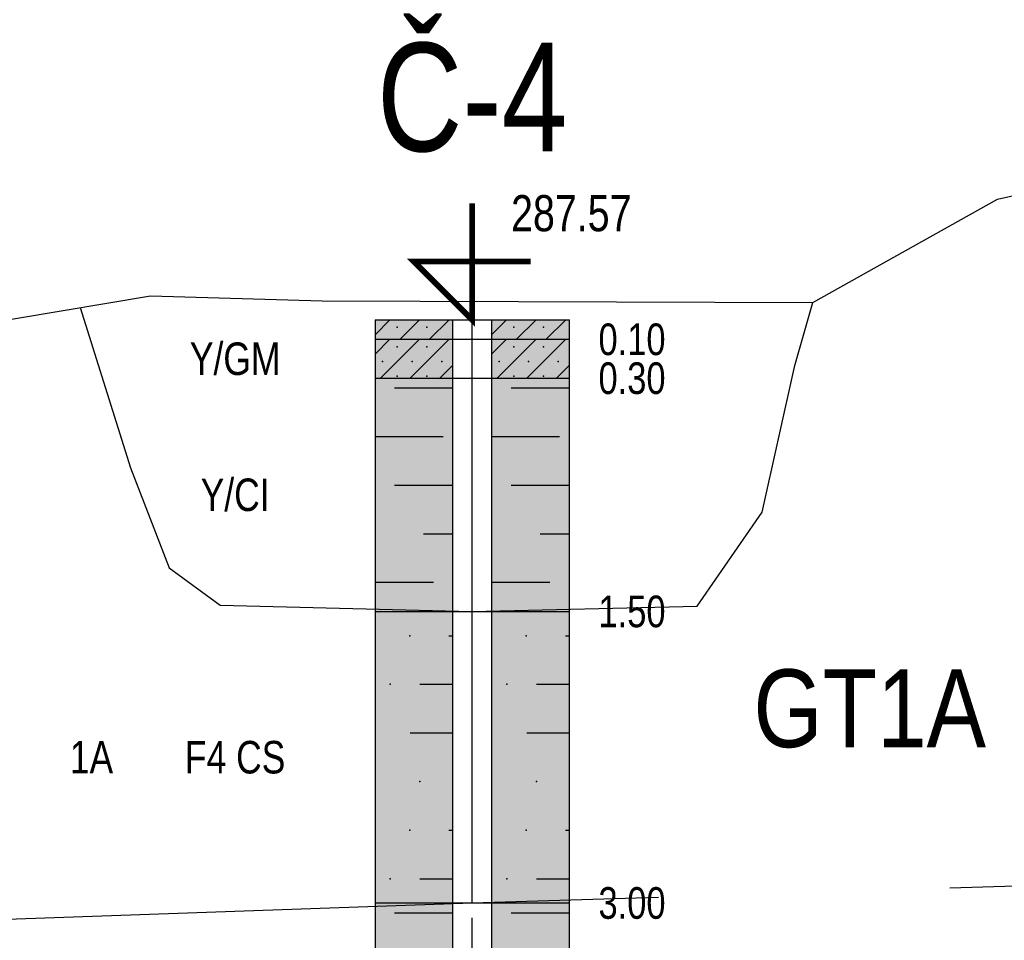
# Model space of a CAD drawing. Header units: metres. Extents: x -4.6 to 57.4, y 270.2 to 298.9.
# Tile 10 of 21: x 21.7 to 26.8, y 284.4 to 289.1. Entities that reach past the tile are written whole.
import ezdxf
from ezdxf.enums import TextEntityAlignment as Align

# ---------------------------------------------------------------- set-up
doc = ezdxf.new("R2010")
doc.units = ezdxf.units.M
for name, pattern in [('ACAD_ISO02W100', [15, 12, -3]), ('ACAD_ISO03W100', [30, 12, -18]), ('DASH-DOT', [3.556, 1.524, -1.016, 0, -1.016]), ('SOLID', [0])]:
    doc.linetypes.add(name, pattern=pattern)
for name, color, linetype in [('_GTC_geotypy', 6, 'Continuous'), ('_GTC_rozhrani_geotypu', 254, 'ACAD_ISO02W100'), ('_GTC_rozhraní_antropogeniho_pokryvu', 241, 'ACAD_ISO03W100'), ('_sonda_C-4', 6, 'SOLID'), ('PR-Teren', 92, 'Continuous')]:
    doc.layers.add(name, color=color, linetype=linetype)
doc.styles.add('_GTC_symboly_ArialN', font='ARIALN.TTF')
doc.styles.add('ARIAL', font='arial.ttf', dxfattribs={"width": 0.9})

msp = doc.modelspace()

# ---------------------------------------------------------------- linework, layer by layer
at = {"layer": '_GTC_rozhrani_geotypu', "ltscale": 0.5, "flags": 128}
msp.add_lwpolyline([(19.0186, 284.3942), (24.0563, 284.57), (29.2377, 284.7332), (33.2053, 284.7627)], dxfattribs=at)
at = {"layer": '_GTC_rozhraní_antropogeniho_pokryvu', "ltscale": 0.5, "flags": 128}
msp.add_lwpolyline([(22.0386, 287.6332), (22.2983, 286.8085), (22.4959, 286.2938), (22.7593, 286.1022), (24.0563, 286.07), (25.2141, 286.0962), (25.5494, 286.5811), (25.717, 287.3353), (25.8097, 287.6589)], dxfattribs=at)
at = {"layer": '_sonda_C-4', "color": 7, "linetype": 'SOLID', "const_width": 0.03}
msp.add_lwpolyline([(24.0563, 288.17), (24.0563, 287.57), (23.7563, 287.87), (24.3563, 287.87)], dxfattribs=at)
at = {"layer": '_sonda_C-4', "color": 7, "linetype": 'SOLID'}
for points in [[(23.5563, 287.4938), (23.6325, 287.57)], [(23.5563, 287.4938), (23.6325, 287.57)], [(23.5563, 287.57), (23.5563, 287.47)], [(23.5563, 287.57), (23.9563, 287.57)], [(23.5563, 287.57), (23.9563, 287.57)], [(23.6849, 287.47), (23.7849, 287.57)], [(23.6849, 287.47), (23.7849, 287.57)], [(23.8373, 287.47), (23.9373, 287.57)], [(23.8373, 287.47), (23.9373, 287.57)], [(23.9563, 287.47), (23.9563, 287.57)], [(23.9563, 287.57), (24.1563, 287.57)], [(23.9563, 287.57), (24.1563, 287.57)], [(24.1563, 287.4938), (24.2325, 287.57)], [(24.1563, 287.4938), (24.2325, 287.57)], [(24.1563, 287.57), (24.1563, 287.47)], [(24.1563, 287.57), (24.5563, 287.57)], [(24.1563, 287.57), (24.5563, 287.57)], [(24.2849, 287.47), (24.3849, 287.57)], [(24.2849, 287.47), (24.3849, 287.57)], [(24.4373, 287.47), (24.5373, 287.57)], [(24.4373, 287.47), (24.5373, 287.57)], [(24.5563, 287.47), (24.5563, 287.57)], [(23.5563, 287.47), (23.9563, 287.47)], [(23.5563, 287.3938), (23.6325, 287.47)], [(23.5563, 287.3938), (23.6325, 287.47)], [(23.5563, 287.47), (23.5563, 287.27)], [(23.5563, 287.47), (23.9563, 287.47)], [(23.5849, 287.27), (23.7849, 287.47)], [(23.5849, 287.27), (23.7849, 287.47)], [(23.7373, 287.27), (23.9373, 287.47)], [(23.7373, 287.27), (23.9373, 287.47)], [(23.9563, 287.27), (23.9563, 287.47)], [(23.9563, 287.47), (24.1563, 287.47)], [(23.9563, 287.47), (24.1563, 287.47)], [(24.1563, 287.47), (24.5563, 287.47)], [(24.1563, 287.3938), (24.2325, 287.47)], [(24.1563, 287.3938), (24.2325, 287.47)], [(24.1563, 287.47), (24.1563, 287.27)], [(24.1563, 287.47), (24.5563, 287.47)], [(24.1849, 287.27), (24.3849, 287.47)], [(24.1849, 287.27), (24.3849, 287.47)], [(24.3373, 287.27), (24.5373, 287.47)], [(24.3373, 287.27), (24.5373, 287.47)], [(24.5563, 287.27), (24.5563, 287.47)], [(23.8897, 287.27), (23.9563, 287.3366)], [(23.8897, 287.27), (23.9563, 287.3366)], [(24.4897, 287.27), (24.5563, 287.3366)], [(24.4897, 287.27), (24.5563, 287.3366)], [(23.5563, 287.27), (23.9563, 287.27)], [(23.5563, 287.27), (23.5563, 286.07)], [(23.5563, 287.27), (23.9563, 287.27)], [(23.9563, 286.07), (23.9563, 287.27)], [(23.9563, 287.27), (24.1563, 287.27)], [(23.9563, 287.27), (24.1563, 287.27)], [(24.1563, 287.27), (24.5563, 287.27)], [(24.1563, 287.27), (24.1563, 286.07)], [(24.1563, 287.27), (24.5563, 287.27)], [(24.5563, 286.07), (24.5563, 287.27)], [(23.6563, 287.22), (23.9563, 287.22)], [(24.2563, 287.22), (24.5563, 287.22)], [(23.5563, 286.97), (23.9063, 286.97)], [(24.1563, 286.97), (24.5063, 286.97)], [(23.6563, 286.72), (23.9563, 286.72)], [(24.2563, 286.72), (24.5563, 286.72)], [(23.8063, 286.47), (23.9563, 286.47)], [(24.4063, 286.47), (24.5563, 286.47)], [(23.5563, 286.22), (23.8563, 286.22)], [(24.1563, 286.22), (24.4563, 286.22)], [(23.5563, 286.07), (23.9563, 286.07)], [(23.5563, 286.07), (23.5563, 284.57)], [(23.5563, 286.07), (23.9563, 286.07)], [(23.9563, 284.57), (23.9563, 286.07)], [(23.9563, 286.07), (24.1563, 286.07)], [(23.9563, 286.07), (24.1563, 286.07)], [(24.1563, 286.07), (24.5563, 286.07)], [(24.1563, 286.07), (24.1563, 284.57)], [(24.1563, 286.07), (24.5563, 286.07)], [(24.5563, 284.57), (24.5563, 286.07)], [(23.9367, 285.945), (23.9563, 285.945)], [(24.5367, 285.945), (24.5563, 285.945)], [(23.7867, 285.695), (23.9563, 285.695)], [(24.3867, 285.695), (24.5563, 285.695)], [(23.7367, 285.445), (23.9563, 285.445)], [(24.3367, 285.445), (24.5563, 285.445)], [(23.9367, 284.945), (23.9563, 284.945)], [(24.5367, 284.945), (24.5563, 284.945)], [(23.7867, 284.695), (23.9563, 284.695)], [(24.3867, 284.695), (24.5563, 284.695)], [(23.5563, 284.57), (23.9563, 284.57)], [(23.5563, 284.57), (23.5563, 282.97)], [(23.5563, 284.57), (23.9563, 284.57)], [(23.9563, 282.97), (23.9563, 284.57)], [(23.9563, 284.57), (24.1563, 284.57)], [(23.9563, 284.57), (24.1563, 284.57)], [(24.1563, 284.57), (24.5563, 284.57)], [(24.1563, 284.57), (24.1563, 282.97)], [(24.1563, 284.57), (24.5563, 284.57)], [(24.5563, 282.97), (24.5563, 284.57)], [(23.6563, 284.52), (23.9563, 284.52)], [(24.2563, 284.52), (24.5563, 284.52)]]:
    msp.add_lwpolyline(points, dxfattribs=at)
at = {"layer": '_sonda_C-4', "color": 7, "linetype": 'DASH-DOT'}
for points in [[(24.0563, 287.47), (24.0563, 287.57)], [(24.0563, 287.27), (24.0563, 287.47)], [(24.0563, 286.07), (24.0563, 287.27)], [(24.0563, 284.57), (24.0563, 286.07)], [(24.0563, 282.97), (24.0563, 284.57)]]:
    msp.add_lwpolyline(points, dxfattribs=at)
at = {"layer": '_sonda_C-4', "color": 7}
for p in [(23.6706, 287.5319), (23.823, 287.5319), (24.2706, 287.5319), (24.423, 287.5319), (23.6706, 287.4319), (23.823, 287.4319), (24.2706, 287.4319), (24.423, 287.4319), (23.5944, 287.3557), (23.7468, 287.3557), (23.8992, 287.3557), (24.1944, 287.3557), (24.3468, 287.3557), (24.4992, 287.3557), (23.6706, 287.2795), (23.823, 287.2795), (24.2706, 287.2795), (24.423, 287.2795), (23.7344, 285.945), (24.3344, 285.945), (23.6344, 285.695), (24.2344, 285.695), (23.7867, 285.195), (24.3867, 285.195), (23.7344, 284.945), (24.3344, 284.945), (23.6344, 284.695), (24.2344, 284.695)]:
    msp.add_point(p, dxfattribs=at)
for points in [[(23.5563, 287.47), (23.9563, 287.47), (23.5563, 287.57), (23.9563, 287.57)], [(24.1563, 287.47), (24.5563, 287.47), (24.1563, 287.57), (24.5563, 287.57)]]:
    msp.add_solid(points, dxfattribs=at)
at = {"layer": '_sonda_C-4', "color": 1}
for points in [[(23.5563, 287.27), (23.9563, 287.27), (23.5563, 287.47), (23.9563, 287.47)], [(24.1563, 287.27), (24.5563, 287.27), (24.1563, 287.47), (24.5563, 287.47)], [(23.5563, 286.07), (23.9563, 286.07), (23.5563, 287.27), (23.9563, 287.27)], [(24.1563, 286.07), (24.5563, 286.07), (24.1563, 287.27), (24.5563, 287.27)]]:
    msp.add_solid(points, dxfattribs=at)
at = {"layer": '_sonda_C-4', "color": 51}
for points in [[(23.5563, 284.57), (23.9563, 284.57), (23.5563, 286.07), (23.9563, 286.07)], [(24.1563, 284.57), (24.5563, 284.57), (24.1563, 286.07), (24.5563, 286.07)], [(23.5563, 282.97), (23.9563, 282.97), (23.5563, 284.57), (23.9563, 284.57)], [(24.1563, 282.97), (24.5563, 282.97), (24.1563, 284.57), (24.5563, 284.57)]]:
    msp.add_solid(points, dxfattribs=at)
at = {"layer": 'PR-Teren', "color": 92, "linetype": 'Continuous', "lineweight": -3}
msp.add_lwpolyline([(8.205, 282.5262), (11.5417, 281.1398), (12.1511, 280.83), (12.4639, 280.9671), (15.0621, 282.4629), (18.1923, 285.2765), (20.6, 287.3562), (21.0191, 287.4627), (22.4007, 287.6937), (23.2845, 287.6686), (25.8097, 287.6589), (26.7599, 288.1912), (26.9288, 288.2294), (27.733, 288.3457), (27.8014, 288.3493), (31.5275, 288.456), (32.2604, 288.5036), (33.3376, 288.5268), (38.3789, 288.6391)], dxfattribs=at)

# ---------------------------------------------------------------- texts
at = {"layer": '_GTC_geotypy', "insert": (26.1021, 285.7715, -1132046.4592), "char_height": 0.4, "width": 0.616253, "attachment_point": 2, "style": '_GTC_symboly_ArialN'}
msp.add_mtext('GT1A', dxfattribs=at)
at = {"layer": '_sonda_C-4', "color": 7, "style": 'ARIAL', "width": 0.78}
msp.add_text('Č-4', height=0.558, dxfattribs=at).set_placement((24.0563, 288.27), align=Align.BOTTOM_CENTER)
msp.add_text('287.57', height=0.186, dxfattribs=at).set_placement((24.2563, 287.97), align=Align.BOTTOM_LEFT)
for s, p in [('0.10', (24.7063, 287.47)), ('0.30', (24.7063, 287.27)), ('1.50', (24.7063, 286.07)), ('3.00', (24.7063, 284.57))]:
    msp.add_text(s, height=0.16275, dxfattribs=at).set_placement(p, align=Align.MIDDLE_LEFT)
for s, p in [('Y/GM', (22.8361, 287.37)), ('Y/CI', (22.8361, 286.67)), ('F4 CS', (22.8361, 285.32))]:
    msp.add_text(s, height=0.1674, dxfattribs=at).set_placement(p, align=Align.MIDDLE_CENTER)
at = {"layer": '_sonda_C-4', "color": 6, "style": 'ARIAL', "width": 0.78}
msp.add_text('1A', height=0.1674, dxfattribs=at).set_placement((22.0969, 285.32), align=Align.MIDDLE_CENTER)

doc.saveas('drawing.dxf')
